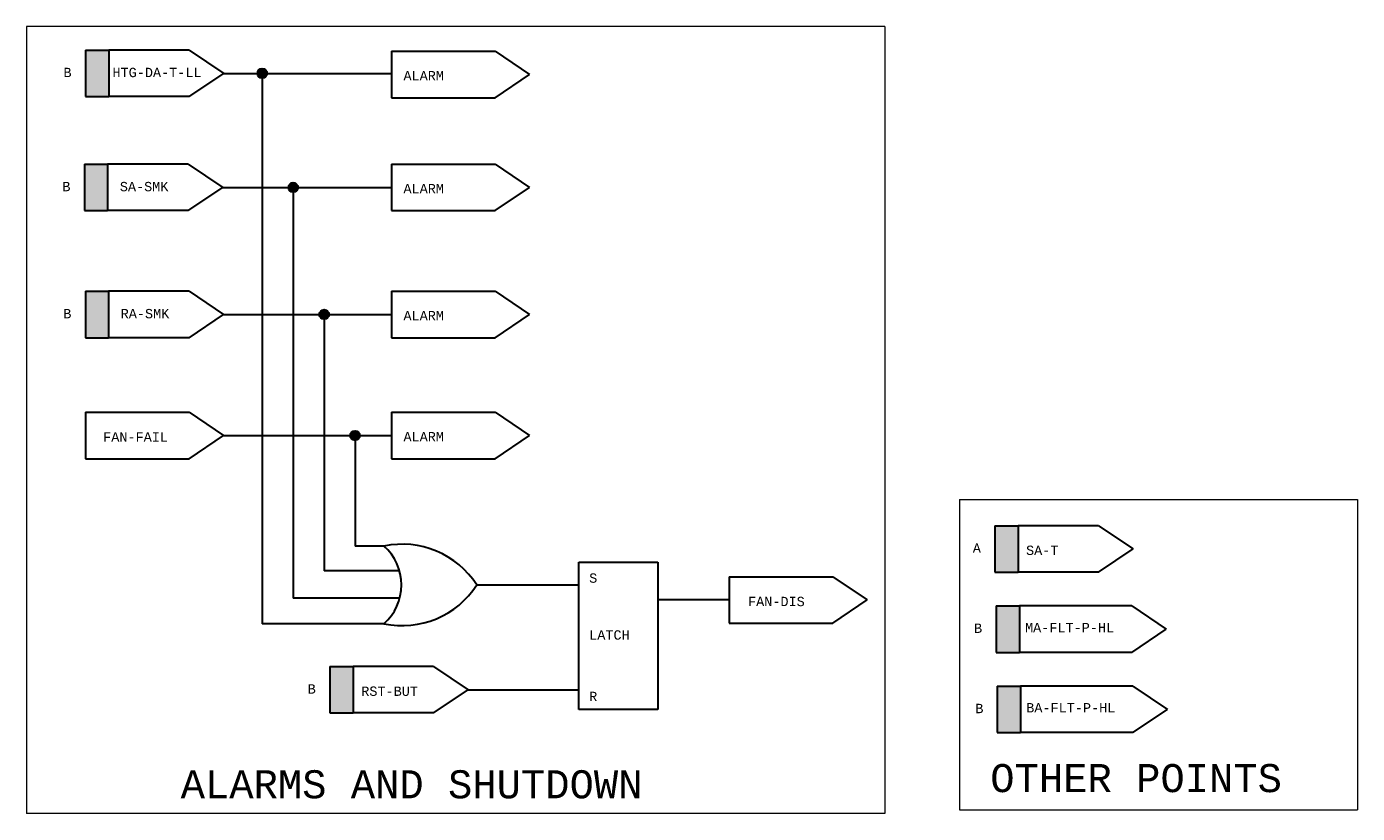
# Model space of a CAD drawing. Header units: inches. Extents: x 2.1 to 32.1, y 0.4 to 20.1.
# Tile 3 of 3: x 16.5 to 30.7, y 11.7 to 20.1. Entities that reach past the tile are written whole.
import ezdxf

# ---------------------------------------------------------------- set-up
doc = ezdxf.new("R2010")
doc.units = ezdxf.units.IN
doc.header["$MEASUREMENT"] = 0
for name, color, linetype, lineweight in [('M-ANNO-SYMB', 6, 'Continuous', 30), ('M-ANNO-TEXT', 2, 'Continuous', 30), ('M-DIAG-GRPH', 6, 'Continuous', 13)]:
    doc.layers.add(name, color=color, linetype=linetype, lineweight=lineweight)
doc.styles.add('CONTROLTXT', font='monotxt.shx')

msp = doc.modelspace()

# ---------------------------------------------------------------- hatches: boundary and pattern name
at = {"layer": 'M-ANNO-SYMB'}
for points in [[(17.093, 19.319), (17.093, 19.815), (17.342, 19.815), (17.342, 19.319)], [(19.032, 19.567, 1), (18.928, 19.567, 1)], [(17.081, 18.1), (17.081, 18.596), (17.329, 18.596), (17.329, 18.1)], [(19.363, 18.348, 1), (19.259, 18.348, 1)], [(17.091, 16.742), (17.091, 17.238), (17.339, 17.238), (17.339, 16.742)], [(19.694, 16.99, 1), (19.59, 16.99, 1)], [(20.024, 15.696, 1), (19.921, 15.696, 1)], [(19.702, 12.73), (19.702, 13.226), (19.95, 13.226), (19.95, 12.73)]]:
    msp.add_hatch(color=256, dxfattribs=at).paths.add_polyline_path(points, flags=16)
at = {"layer": 'M-ANNO-SYMB', "extrusion": (0, 0, -1)}
for points in [[(-27.055, 14.236), (-27.055, 14.732), (-26.807, 14.732), (-26.807, 14.236)], [(-27.069, 13.378), (-27.069, 13.875), (-26.82, 13.875), (-26.82, 13.378)], [(-27.082, 12.521), (-27.082, 13.017), (-26.833, 13.017), (-26.833, 12.521)]]:
    msp.add_hatch(color=256, dxfattribs=at).paths.add_polyline_path(points)

# ---------------------------------------------------------------- linework, layer by layer
at = {"layer": 'M-ANNO-SYMB'}
for p, q in [((17.093, 19.815), (17.093, 19.319)), ((17.093, 19.815), (17.342, 19.815)), ((17.342, 19.815), (17.342, 19.319)), ((18.201, 19.815), (17.342, 19.815)), ((18.201, 19.815), (18.57, 19.567)), ((20.36, 19.803), (21.467, 19.803)), ((20.36, 19.803), (20.36, 19.307)), ((21.467, 19.803), (21.836, 19.555)), ((18.201, 19.319), (18.57, 19.567)), ((18.57, 19.567), (20.36, 19.567)), ((18.98, 19.567), (18.98, 13.684)), ((21.467, 19.307), (21.836, 19.555)), ((17.093, 19.319), (17.342, 19.319)), ((18.201, 19.319), (17.342, 19.319)), ((20.36, 19.307), (21.467, 19.307)), ((17.081, 18.596), (17.081, 18.1)), ((17.081, 18.596), (17.329, 18.596)), ((17.329, 18.596), (17.329, 18.1)), ((18.189, 18.596), (17.329, 18.596)), ((18.189, 18.596), (18.558, 18.348)), ((20.36, 18.596), (20.36, 18.1)), ((20.36, 18.596), (21.467, 18.596)), ((21.467, 18.596), (21.836, 18.348)), ((18.189, 18.1), (18.558, 18.348)), ((18.558, 18.348), (20.36, 18.348)), ((19.311, 18.348), (19.311, 13.959)), ((21.467, 18.1), (21.836, 18.348)), ((17.081, 18.1), (17.329, 18.1)), ((18.189, 18.1), (17.329, 18.1)), ((20.36, 18.1), (21.467, 18.1)), ((17.091, 17.238), (17.091, 16.742)), ((17.091, 17.238), (17.339, 17.238)), ((18.198, 17.238), (17.339, 17.238)), ((17.339, 17.238), (17.339, 16.742)), ((18.198, 17.238), (18.567, 16.99)), ((20.36, 17.239), (21.467, 17.239)), ((20.36, 17.239), (20.36, 16.742)), ((21.467, 17.239), (21.836, 16.991)), ((18.198, 16.742), (18.567, 16.99)), ((18.567, 16.99), (20.36, 16.99)), ((19.642, 16.99), (19.642, 14.251)), ((21.467, 16.742), (21.836, 16.991)), ((17.091, 16.742), (17.339, 16.742)), ((18.198, 16.742), (17.339, 16.742)), ((20.36, 16.742), (21.467, 16.742)), ((17.091, 15.944), (18.198, 15.944)), ((17.091, 15.944), (17.091, 15.448)), ((18.198, 15.944), (18.567, 15.696)), ((20.36, 15.944), (21.467, 15.944)), ((20.36, 15.944), (20.36, 15.448)), ((21.467, 15.944), (21.836, 15.696)), ((18.198, 15.448), (18.567, 15.696)), ((18.567, 15.696), (20.36, 15.696)), ((19.972, 15.696), (19.972, 14.514)), ((21.467, 15.448), (21.836, 15.696)), ((17.091, 15.448), (18.198, 15.448)), ((20.36, 15.448), (21.467, 15.448)), ((26.807, 14.732), (26.807, 14.236)), ((26.807, 14.732), (27.055, 14.732)), ((27.055, 14.732), (27.055, 14.236)), ((27.915, 14.732), (27.055, 14.732)), ((27.915, 14.732), (28.284, 14.484)), ((20.28, 14.514), (19.972, 14.514)), ((27.915, 14.236), (28.284, 14.484)), ((20.444, 14.251), (19.642, 14.251)), ((22.361, 12.766), (22.361, 14.342)), ((22.361, 14.342), (23.206, 14.342)), ((23.206, 14.342), (23.206, 12.766)), ((26.807, 14.236), (27.055, 14.236)), ((27.915, 14.236), (27.055, 14.236)), ((21.273, 14.099), (22.361, 14.099)), ((23.968, 14.186), (25.075, 14.186)), ((23.968, 14.186), (23.968, 13.69)), ((25.075, 14.186), (25.444, 13.938)), ((20.449, 13.959), (19.311, 13.959)), ((23.968, 13.938), (23.206, 13.938)), ((25.075, 13.69), (25.444, 13.938)), ((26.82, 13.875), (26.82, 13.378)), ((26.82, 13.875), (27.069, 13.875)), ((27.069, 13.875), (27.069, 13.378)), ((28.269, 13.875), (27.069, 13.875)), ((28.269, 13.875), (28.638, 13.626)), ((20.28, 13.684), (18.98, 13.684)), ((23.968, 13.69), (25.075, 13.69)), ((28.269, 13.378), (28.638, 13.626)), ((26.82, 13.378), (27.069, 13.378)), ((28.269, 13.378), (27.069, 13.378)), ((19.702, 13.226), (19.702, 12.73)), ((19.702, 13.226), (19.95, 13.226)), ((20.809, 13.226), (19.95, 13.226)), ((19.95, 13.226), (19.95, 12.73)), ((20.809, 13.226), (21.179, 12.978)), ((20.809, 12.73), (21.179, 12.978)), ((21.179, 12.978), (22.361, 12.978)), ((26.833, 13.017), (26.833, 12.521)), ((26.833, 13.017), (27.082, 13.017)), ((28.282, 13.017), (27.082, 13.017)), ((27.082, 13.017), (27.082, 12.521)), ((28.282, 13.017), (28.651, 12.769)), ((19.702, 12.73), (19.95, 12.73)), ((20.809, 12.73), (19.95, 12.73)), ((23.206, 12.766), (22.361, 12.766)), ((28.282, 12.521), (28.651, 12.769)), ((26.833, 12.521), (27.082, 12.521)), ((28.282, 12.521), (27.082, 12.521))]:
    msp.add_line(p, q, dxfattribs=at)
for centre in [(18.98, 19.567), (19.311, 18.348), (19.642, 16.99), (19.972, 15.696)]:
    msp.add_circle(centre, 0.0518, dxfattribs=at)
for centre, radius, start, end in [((20.473, 13.579), 0.955, 33.025, 101.623), ((19.912, 14.099), 0.555, 311.5983, 48.4017), ((20.473, 14.619), 0.955, 258.377, 326.975)]:
    msp.add_arc(centre, radius, start, end, dxfattribs=at)
at = {"layer": 'M-DIAG-GRPH'}
for p, q in [((16.463, 20.067), (16.463, 11.657)), ((25.631, 20.067), (16.463, 20.067)), ((25.631, 20.067), (25.631, 11.657)), ((26.428, 15.013), (26.428, 11.696)), ((26.428, 15.013), (30.68, 15.013)), ((30.68, 15.013), (30.68, 11.696)), ((26.428, 11.696), (30.68, 11.696)), ((25.631, 11.657), (16.463, 11.657))]:
    msp.add_line(p, q, dxfattribs=at)

# ---------------------------------------------------------------- texts
at = {"layer": 'M-ANNO-TEXT', "style": 'CONTROLTXT'}
for s, p in [('S', (22.473, 14.122)), ('LATCH', (22.473, 13.514)), ('R', (22.473, 12.857))]:
    msp.add_text(s, height=0.1, dxfattribs=at).set_placement(p)
at = {"layer": 'M-ANNO-TEXT', "attachment_point": 1, "style": 'CONTROLTXT'}
for s, insert, char_height, width in [('B', (16.857, 19.627), 0.1, 0.13094), ('HTG-DA-T-LL', (17.38, 19.627), 0.1, 0.3441), ('ALARM', (20.489, 19.592), 0.1, 0.34415), ('B', (16.845, 18.407), 0.1, 0.13094), ('SA-SMK', (17.459, 18.407), 0.1, 0.34415), ('ALARM', (20.489, 18.385), 0.1, 0.34415), ('B', (16.855, 17.049), 0.1, 0.13094), ('RA-SMK', (17.468, 17.049), 0.1, 0.34415), ('ALARM', (20.489, 17.027), 0.1, 0.34415), ('FAN-FAIL', (17.281, 15.731), 0.1, 0.34415), ('ALARM', (20.489, 15.733), 0.1, 0.34415), ('A', (26.571, 14.543), 0.1, 0.13092), ('SA-T', (27.14, 14.519), 0.1, 0.3441), ('FAN-DIS', (24.17, 13.972), 0.1, 0.34415), ('B', (26.585, 13.686), 0.1, 0.13094), ('MA-FLT-P-HL', (27.129, 13.693), 0.1, 0.34415), ('B', (19.466, 13.037), 0.1, 0.13094), ('RST-BUT', (20.038, 13.013), 0.1, 0.34415), ('B', (26.598, 12.828), 0.1, 0.13094), ('BA-FLT-P-HL', (27.142, 12.836), 0.1, 0.3441), ('ALARMS AND SHUTDOWN', (18.109, 12.118), 0.3, 6.1941)]:
    msp.add_mtext(s, dxfattribs=dict(at, insert=insert, char_height=char_height, width=width))
at = {"layer": 'M-ANNO-TEXT', "insert": (26.758, 12.184), "char_height": 0.3, "attachment_point": 1, "style": 'CONTROLTXT'}
msp.add_mtext('OTHER POINTS', dxfattribs=at)

doc.saveas('drawing.dxf')
